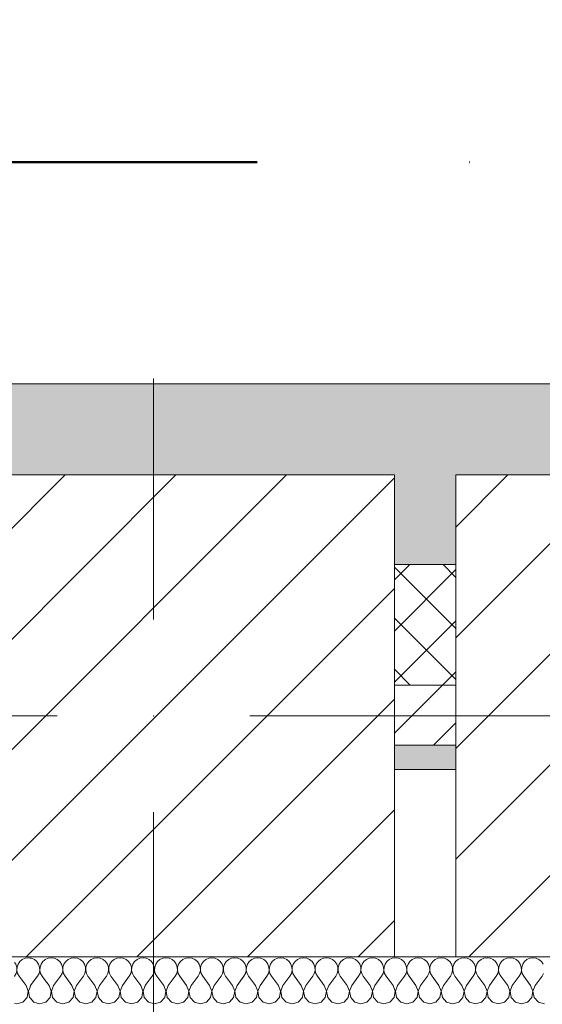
# Model space of a CAD drawing. Header units: millimetres. Extents: x -30280 to 19093, y -19247 to 4746.
# Tile 135 of 164: x -12960 to -12526, y -12534 to -11716. Entities that reach past the tile are written whole.
import ezdxf

# ---------------------------------------------------------------- set-up
doc = ezdxf.new("R2010")
doc.units = ezdxf.units.MM
doc.header["$MEASUREMENT"] = 0
doc.linetypes.add('Punto & Rayas', pattern=[670.277762, 317.5, -176.388889, 0, -176.388874])
doc.linetypes.add('Wipeout_Contour', pattern=[1000, 0, -1000])
for name, color, linetype, lineweight, true_color in [('01_2D_Ambit_Pluma_Nº__242', 7, 'Continuous', 50, 0xfb0013), ('12_FAÇ_Façana_Pluma_Nº__102', 7, 'Continuous', 5, 0xcccccc), ('12_FAÇ_Façana_Pluma_Nº__174', 7, 'Continuous', 13, 0xe4ad2c), ('12_FAÇ_Façana_Pluma_Nº__176', 7, 'Continuous', 15, 0x93a0c6), ('Nuevo_08_E_Envans secs_Pluma_Nº__102', 7, 'Continuous', 5, 0xcccccc)]:
    doc.layers.add(name, color=color, linetype=linetype, lineweight=lineweight, true_color=true_color)
for name, color, linetype in [('10_ESTR_Pilars', 7, 'Continuous'), ('12_FAÇ_Façana', 7, 'Continuous'), ('Nuevo_08_E_Envans secs', 7, 'Continuous')]:
    doc.layers.add(name, color=color, linetype=linetype)
for name, color, linetype, lineweight in [('10_ESTR_Pilars_Pluma_Nº__20', 1, 'Continuous', 5), ('10_ESTR_Pilars_Pluma_Nº__28', 7, 'Continuous', 20), ('10_ESTR_Pilars_Pluma_Nº__42', 8, 'Continuous', 25), ('12_FAÇ_Façana_Pluma_Nº__2', 8, 'Continuous', 5), ('12_FAÇ_Façana_Pluma_Nº__7', 7, 'Continuous', 5), ('Nuevo_08_E_Envans secs_Pluma_Nº__1', 7, 'Continuous', 5)]:
    doc.layers.add(name, color=color, linetype=linetype, lineweight=lineweight)
pattern_1 = [(45, (0, 0), (-45.96194, 45.96194), [])]

# ---------------------------------------------------------------- blocks, each defined once
blk = doc.blocks.new('Muro_24_1', base_point=(-12161.11, -12338.98))
at = {"layer": '12_FAÇ_Façana_Pluma_Nº__102', "linetype": 'Continuous', "lineweight": 0, "true_color": 0xe5e5e5}
blk.add_hatch(color=254, dxfattribs=at).paths.add_polyline_path([(-12161.11, -12018.98), (-13091.11, -12018.98), (-13091.11, -12168.98), (-13048.37, -12168.98), (-13048.37, -12094.56), (-12648.37, -12094.56), (-12648.37, -12168.98), (-12597.42, -12168.98), (-12597.42, -12094.56), (-12197.42, -12094.56), (-12197.42, -12168.98), (-12161.11, -12168.98)])
at = {"layer": '12_FAÇ_Façana_Pluma_Nº__174', "linetype": 'Continuous', "lineweight": 13, "true_color": 0xe4ad2c}
h = blk.add_hatch(dxfattribs=at)
h.set_pattern_fill('SATE_Aislamiento_0001', color=42, style=0, pattern_type=2)
h.set_pattern_definition([(45, (0, 0), (-21.213203, 21.213203), []), (135, (0, 0), (21.213203, 21.213203), [])])
h.paths.add_polyline_path([(-12648.37, -12268.98), (-12597.42, -12268.98), (-12597.42, -12168.98), (-12648.37, -12168.98)])
at = {"layer": '12_FAÇ_Façana_Pluma_Nº__176', "linetype": 'Continuous', "lineweight": 0, "true_color": 0x495063}
blk.add_hatch(color=251, dxfattribs=at).paths.add_polyline_path([(-12597.42, -12318.98), (-12648.37, -12318.98), (-12648.37, -12338.98), (-12597.42, -12338.98)])
at = {"layer": '12_FAÇ_Façana_Pluma_Nº__2', "linetype": 'Continuous', "lineweight": 5}
h = blk.add_hatch(dxfattribs=at)
h.set_pattern_fill('Ceramic_0001', color=8, style=0, pattern_type=2)
h.set_pattern_definition([(45, (0, 0), (-21.213203, 21.213203), [])])
h.paths.add_polyline_path([(-12597.42, -12268.98), (-12648.37, -12268.98), (-12648.37, -12318.98), (-12597.42, -12318.98)])
at = {"layer": '12_FAÇ_Façana_Pluma_Nº__7', "color": 7, "linetype": 'Continuous', "lineweight": 5}
for p, q in [((-12648.37, -12168.98), (-12597.42, -12168.98)), ((-12648.37, -12268.98), (-12597.42, -12268.98)), ((-12648.37, -12318.98), (-12597.42, -12318.98))]:
    blk.add_line(p, q, dxfattribs=at)
at = {"layer": '12_FAÇ_Façana_Pluma_Nº__7', "color": 7, "linetype": 'Continuous', "lineweight": 5, "flags": 128}
for points in [[(-12161.11, -12018.98), (-13091.11, -12018.98)], [(-12648.37, -12338.98), (-12597.42, -12338.98)]]:
    blk.add_lwpolyline(points, dxfattribs=at)
blk = doc.blocks.new('*X427')
at = {"layer": 'Nuevo_08_E_Envans secs_Pluma_Nº__102', "color": 254, "linetype": 'Continuous', "lineweight": 5, "true_color": 0xcccccc}
for p, q in [((-12943.86, -12500.78), (-12944.96, -12499.18)), ((-12943.02, -12503.27), (-12943.86, -12500.78)), ((-12941.85, -12500.78), (-12942.69, -12503.27)), ((-12940.36, -12498.61), (-12941.85, -12500.78)), ((-12938.96, -12497.45), (-12940.36, -12498.61)), ((-12944.76, -12510.75), (-12943.49, -12508.45)), ((-12943.49, -12508.45), (-12942.9, -12505.89)), ((-12942.9, -12505.89), (-12943.02, -12503.27)), ((-12942.69, -12503.27), (-12942.82, -12505.89)), ((-12942.82, -12505.89), (-12942.22, -12508.45)), ((-12942.22, -12508.45), (-12940.95, -12510.75)), ((-12944.98, -12511.04), (-12944.76, -12510.75)), ((-12938.98, -12513.38), (-12940.95, -12510.75)), ((-12945.01, -12533), (-12942.86, -12533.61)), ((-12942.86, -12533.61), (-12939.01, -12532.52))]:
    blk.add_line(p, q, dxfattribs=at)
blk = doc.blocks.new('*X428')
at = {"layer": 'Nuevo_08_E_Envans secs_Pluma_Nº__102', "color": 254, "linetype": 'Continuous', "lineweight": 5, "true_color": 0xcccccc}
for p, q in [((-12949.78, -12495.88), (-12950.96, -12495.71)), ((-12947.37, -12496.94), (-12949.78, -12495.88)), ((-12945.35, -12498.61), (-12947.37, -12496.94)), ((-12944.96, -12499.18), (-12945.35, -12498.61)), ((-12950.48, -12518.37), (-12944.98, -12511.04)), ((-12950.48, -12518.37), (-12950.99, -12519.72)), ((-12951.01, -12528.75), (-12947.86, -12532.19)), ((-12947.86, -12532.19), (-12945.01, -12533))]:
    blk.add_line(p, q, dxfattribs=at)
blk = doc.blocks.new('*X429')
at = {"layer": 'Nuevo_08_E_Envans secs_Pluma_Nº__102', "color": 254, "linetype": 'Continuous', "lineweight": 5, "true_color": 0xcccccc}
for p, q in [((-12962.91, -12500.78), (-12963.96, -12499.25)), ((-12962.07, -12503.27), (-12962.91, -12500.78)), ((-12960.9, -12500.78), (-12961.74, -12503.27)), ((-12959.41, -12498.61), (-12960.9, -12500.78)), ((-12957.39, -12496.94), (-12959.41, -12498.61)), ((-12954.98, -12495.88), (-12957.39, -12496.94)), ((-12952.38, -12495.51), (-12954.98, -12495.88)), ((-12950.96, -12495.71), (-12952.38, -12495.51)), ((-12963.81, -12510.75), (-12962.54, -12508.45)), ((-12962.54, -12508.45), (-12961.94, -12505.89)), ((-12961.94, -12505.89), (-12962.07, -12503.27)), ((-12961.74, -12503.27), (-12961.87, -12505.89)), ((-12961.87, -12505.89), (-12961.27, -12508.45)), ((-12961.27, -12508.45), (-12960, -12510.75)), ((-12963.98, -12510.98), (-12963.81, -12510.75)), ((-12954.29, -12518.37), (-12960, -12510.75)), ((-12952.42, -12523.23), (-12954.29, -12518.37)), ((-12953.39, -12528.34), (-12952.42, -12523.23)), ((-12950.99, -12519.72), (-12952.34, -12523.23)), ((-12952.34, -12523.23), (-12951.38, -12528.34)), ((-12964.01, -12533.01), (-12961.9, -12533.61)), ((-12961.9, -12533.61), (-12956.9, -12532.19)), ((-12956.9, -12532.19), (-12953.39, -12528.34)), ((-12951.38, -12528.34), (-12951.01, -12528.75))]:
    blk.add_line(p, q, dxfattribs=at)
blk = doc.blocks.new('*X431')
at = {"layer": 'Nuevo_08_E_Envans secs_Pluma_Nº__102', "color": 254, "linetype": 'Continuous', "lineweight": 5, "true_color": 0xcccccc}
for p, q in [((-12938.34, -12496.94), (-12938.96, -12497.45)), ((-12935.94, -12495.88), (-12938.34, -12496.94)), ((-12933.33, -12495.51), (-12935.94, -12495.88)), ((-12930.73, -12495.88), (-12933.33, -12495.51)), ((-12928.33, -12496.94), (-12930.73, -12495.88)), ((-12926.3, -12498.61), (-12928.33, -12496.94)), ((-12924.81, -12500.78), (-12926.3, -12498.61)), ((-12923.98, -12503.27), (-12924.81, -12500.78)), ((-12922.8, -12500.78), (-12923.64, -12503.27)), ((-12921.32, -12498.61), (-12922.8, -12500.78)), ((-12919.29, -12496.94), (-12921.32, -12498.61)), ((-12916.89, -12495.88), (-12919.29, -12496.94)), ((-12914.29, -12495.51), (-12916.89, -12495.88)), ((-12911.68, -12495.88), (-12914.29, -12495.51)), ((-12909.28, -12496.94), (-12911.68, -12495.88)), ((-12907.26, -12498.61), (-12909.28, -12496.94)), ((-12905.77, -12500.78), (-12907.26, -12498.61)), ((-12904.93, -12503.27), (-12905.77, -12500.78)), ((-12903.76, -12500.78), (-12904.6, -12503.27)), ((-12902.27, -12498.61), (-12903.76, -12500.78)), ((-12900.25, -12496.94), (-12902.27, -12498.61)), ((-12897.84, -12495.88), (-12900.25, -12496.94)), ((-12895.24, -12495.51), (-12897.84, -12495.88)), ((-12892.64, -12495.88), (-12895.24, -12495.51)), ((-12890.23, -12496.94), (-12892.64, -12495.88)), ((-12888.21, -12498.61), (-12890.23, -12496.94)), ((-12886.72, -12500.78), (-12888.21, -12498.61)), ((-12885.88, -12503.27), (-12886.72, -12500.78)), ((-12884.71, -12500.78), (-12885.55, -12503.27)), ((-12883.22, -12498.61), (-12884.71, -12500.78)), ((-12881.2, -12496.94), (-12883.22, -12498.61)), ((-12878.79, -12495.88), (-12881.2, -12496.94)), ((-12876.19, -12495.51), (-12878.79, -12495.88)), ((-12873.59, -12495.88), (-12876.19, -12495.51)), ((-12871.18, -12496.94), (-12873.59, -12495.88)), ((-12869.16, -12498.61), (-12871.18, -12496.94)), ((-12867.67, -12500.78), (-12869.16, -12498.61)), ((-12866.83, -12503.27), (-12867.67, -12500.78)), ((-12865.66, -12500.78), (-12866.5, -12503.27)), ((-12864.17, -12498.61), (-12865.66, -12500.78)), ((-12862.15, -12496.94), (-12864.17, -12498.61)), ((-12859.75, -12495.88), (-12862.15, -12496.94)), ((-12857.14, -12495.51), (-12859.75, -12495.88)), ((-12854.54, -12495.88), (-12857.14, -12495.51)), ((-12852.14, -12496.94), (-12854.54, -12495.88)), ((-12850.11, -12498.61), (-12852.14, -12496.94)), ((-12848.62, -12500.78), (-12850.11, -12498.61)), ((-12847.78, -12503.27), (-12848.62, -12500.78)), ((-12846.61, -12500.78), (-12847.45, -12503.27)), ((-12845.13, -12498.61), (-12846.61, -12500.78)), ((-12843.1, -12496.94), (-12845.13, -12498.61)), ((-12840.7, -12495.88), (-12843.1, -12496.94)), ((-12838.1, -12495.51), (-12840.7, -12495.88)), ((-12835.49, -12495.88), (-12838.1, -12495.51)), ((-12833.09, -12496.94), (-12835.49, -12495.88)), ((-12831.06, -12498.61), (-12833.09, -12496.94)), ((-12829.58, -12500.78), (-12831.06, -12498.61)), ((-12828.74, -12503.27), (-12829.58, -12500.78)), ((-12827.57, -12500.78), (-12828.41, -12503.27)), ((-12826.08, -12498.61), (-12827.57, -12500.78)), ((-12824.05, -12496.94), (-12826.08, -12498.61)), ((-12821.65, -12495.88), (-12824.05, -12496.94)), ((-12819.05, -12495.51), (-12821.65, -12495.88)), ((-12816.45, -12495.88), (-12819.05, -12495.51)), ((-12814.04, -12496.94), (-12816.45, -12495.88)), ((-12812.02, -12498.61), (-12814.04, -12496.94)), ((-12810.53, -12500.78), (-12812.02, -12498.61)), ((-12809.69, -12503.27), (-12810.53, -12500.78)), ((-12808.52, -12500.78), (-12809.36, -12503.27)), ((-12807.03, -12498.61), (-12808.52, -12500.78)), ((-12805.01, -12496.94), (-12807.03, -12498.61)), ((-12802.6, -12495.88), (-12805.01, -12496.94)), ((-12800, -12495.51), (-12802.6, -12495.88)), ((-12797.4, -12495.88), (-12800, -12495.51)), ((-12794.99, -12496.94), (-12797.4, -12495.88)), ((-12792.97, -12498.61), (-12794.99, -12496.94)), ((-12791.48, -12500.78), (-12792.97, -12498.61)), ((-12790.64, -12503.27), (-12791.48, -12500.78)), ((-12789.47, -12500.78), (-12790.31, -12503.27)), ((-12787.98, -12498.61), (-12789.47, -12500.78)), ((-12785.96, -12496.94), (-12787.98, -12498.61)), ((-12783.55, -12495.88), (-12785.96, -12496.94)), ((-12780.95, -12495.51), (-12783.55, -12495.88)), ((-12778.35, -12495.88), (-12780.95, -12495.51)), ((-12775.95, -12496.94), (-12778.35, -12495.88)), ((-12773.92, -12498.61), (-12775.95, -12496.94)), ((-12772.43, -12500.78), (-12773.92, -12498.61)), ((-12771.59, -12503.27), (-12772.43, -12500.78)), ((-12770.42, -12500.78), (-12771.26, -12503.27)), ((-12768.94, -12498.61), (-12770.42, -12500.78)), ((-12766.91, -12496.94), (-12768.94, -12498.61)), ((-12764.51, -12495.88), (-12766.91, -12496.94)), ((-12761.9, -12495.51), (-12764.51, -12495.88)), ((-12759.3, -12495.88), (-12761.9, -12495.51)), ((-12756.9, -12496.94), (-12759.3, -12495.88)), ((-12754.87, -12498.61), (-12756.9, -12496.94)), ((-12753.39, -12500.78), (-12754.87, -12498.61)), ((-12752.55, -12503.27), (-12753.39, -12500.78)), ((-12751.38, -12500.78), (-12752.22, -12503.27)), ((-12749.89, -12498.61), (-12751.38, -12500.78)), ((-12747.86, -12496.94), (-12749.89, -12498.61)), ((-12745.46, -12495.88), (-12747.86, -12496.94)), ((-12742.86, -12495.51), (-12745.46, -12495.88)), ((-12740.25, -12495.88), (-12742.86, -12495.51)), ((-12737.85, -12496.94), (-12740.25, -12495.88)), ((-12735.83, -12498.61), (-12737.85, -12496.94)), ((-12734.34, -12500.78), (-12735.83, -12498.61)), ((-12733.5, -12503.27), (-12734.34, -12500.78)), ((-12732.33, -12500.78), (-12733.17, -12503.27)), ((-12730.84, -12498.61), (-12732.33, -12500.78)), ((-12728.82, -12496.94), (-12730.84, -12498.61)), ((-12726.41, -12495.88), (-12728.82, -12496.94)), ((-12723.81, -12495.51), (-12726.41, -12495.88)), ((-12721.21, -12495.88), (-12723.81, -12495.51)), ((-12718.8, -12496.94), (-12721.21, -12495.88)), ((-12716.78, -12498.61), (-12718.8, -12496.94)), ((-12715.29, -12500.78), (-12716.78, -12498.61)), ((-12714.45, -12503.27), (-12715.29, -12500.78)), ((-12713.28, -12500.78), (-12714.12, -12503.27)), ((-12711.79, -12498.61), (-12713.28, -12500.78)), ((-12709.77, -12496.94), (-12711.79, -12498.61)), ((-12707.36, -12495.88), (-12709.77, -12496.94)), ((-12704.76, -12495.51), (-12707.36, -12495.88)), ((-12702.16, -12495.88), (-12704.76, -12495.51)), ((-12699.75, -12496.94), (-12702.16, -12495.88)), ((-12697.73, -12498.61), (-12699.75, -12496.94)), ((-12696.24, -12500.78), (-12697.73, -12498.61)), ((-12695.4, -12503.27), (-12696.24, -12500.78)), ((-12694.23, -12500.78), (-12695.07, -12503.27)), ((-12692.74, -12498.61), (-12694.23, -12500.78)), ((-12690.72, -12496.94), (-12692.74, -12498.61)), ((-12688.32, -12495.88), (-12690.72, -12496.94)), ((-12685.71, -12495.51), (-12688.32, -12495.88)), ((-12683.11, -12495.88), (-12685.71, -12495.51)), ((-12680.71, -12496.94), (-12683.11, -12495.88)), ((-12678.68, -12498.61), (-12680.71, -12496.94)), ((-12677.2, -12500.78), (-12678.68, -12498.61)), ((-12676.36, -12503.27), (-12677.2, -12500.78)), ((-12675.19, -12500.78), (-12676.02, -12503.27)), ((-12673.7, -12498.61), (-12675.19, -12500.78)), ((-12671.67, -12496.94), (-12673.7, -12498.61)), ((-12669.27, -12495.88), (-12671.67, -12496.94)), ((-12666.67, -12495.51), (-12669.27, -12495.88)), ((-12664.06, -12495.88), (-12666.67, -12495.51)), ((-12661.66, -12496.94), (-12664.06, -12495.88)), ((-12659.64, -12498.61), (-12661.66, -12496.94)), ((-12658.15, -12500.78), (-12659.64, -12498.61)), ((-12657.31, -12503.27), (-12658.15, -12500.78)), ((-12656.14, -12500.78), (-12656.98, -12503.27)), ((-12654.65, -12498.61), (-12656.14, -12500.78)), ((-12652.63, -12496.94), (-12654.65, -12498.61)), ((-12650.22, -12495.88), (-12652.63, -12496.94)), ((-12647.62, -12495.51), (-12650.22, -12495.88)), ((-12645.02, -12495.88), (-12647.62, -12495.51)), ((-12642.61, -12496.94), (-12645.02, -12495.88)), ((-12640.59, -12498.61), (-12642.61, -12496.94)), ((-12639.1, -12500.78), (-12640.59, -12498.61)), ((-12638.26, -12503.27), (-12639.1, -12500.78)), ((-12637.09, -12500.78), (-12637.93, -12503.27)), ((-12635.6, -12498.61), (-12637.09, -12500.78)), ((-12633.58, -12496.94), (-12635.6, -12498.61)), ((-12631.17, -12495.88), (-12633.58, -12496.94)), ((-12628.57, -12495.51), (-12631.17, -12495.88)), ((-12625.97, -12495.88), (-12628.57, -12495.51)), ((-12623.56, -12496.94), (-12625.97, -12495.88)), ((-12621.54, -12498.61), (-12623.56, -12496.94)), ((-12620.05, -12500.78), (-12621.54, -12498.61)), ((-12619.21, -12503.27), (-12620.05, -12500.78)), ((-12618.04, -12500.78), (-12618.88, -12503.27)), ((-12616.55, -12498.61), (-12618.04, -12500.78)), ((-12614.53, -12496.94), (-12616.55, -12498.61)), ((-12612.13, -12495.88), (-12614.53, -12496.94)), ((-12609.52, -12495.51), (-12612.13, -12495.88)), ((-12606.92, -12495.88), (-12609.52, -12495.51)), ((-12604.52, -12496.94), (-12606.92, -12495.88)), ((-12602.49, -12498.61), (-12604.52, -12496.94)), ((-12601.01, -12500.78), (-12602.49, -12498.61)), ((-12600.17, -12503.27), (-12601.01, -12500.78)), ((-12598.99, -12500.78), (-12599.83, -12503.27)), ((-12597.51, -12498.61), (-12598.99, -12500.78)), ((-12595.48, -12496.94), (-12597.51, -12498.61)), ((-12593.08, -12495.88), (-12595.48, -12496.94)), ((-12590.48, -12495.51), (-12593.08, -12495.88)), ((-12587.87, -12495.88), (-12590.48, -12495.51)), ((-12585.47, -12496.94), (-12587.87, -12495.88)), ((-12583.45, -12498.61), (-12585.47, -12496.94)), ((-12581.96, -12500.78), (-12583.45, -12498.61)), ((-12581.12, -12503.27), (-12581.96, -12500.78)), ((-12579.95, -12500.78), (-12580.79, -12503.27)), ((-12578.46, -12498.61), (-12579.95, -12500.78)), ((-12576.44, -12496.94), (-12578.46, -12498.61)), ((-12574.03, -12495.88), (-12576.44, -12496.94)), ((-12571.43, -12495.51), (-12574.03, -12495.88)), ((-12568.83, -12495.88), (-12571.43, -12495.51)), ((-12566.42, -12496.94), (-12568.83, -12495.88)), ((-12564.4, -12498.61), (-12566.42, -12496.94)), ((-12562.91, -12500.78), (-12564.4, -12498.61)), ((-12562.07, -12503.27), (-12562.91, -12500.78)), ((-12560.9, -12500.78), (-12561.74, -12503.27)), ((-12559.41, -12498.61), (-12560.9, -12500.78)), ((-12557.39, -12496.94), (-12559.41, -12498.61)), ((-12554.98, -12495.88), (-12557.39, -12496.94)), ((-12552.38, -12495.51), (-12554.98, -12495.88)), ((-12549.78, -12495.88), (-12552.38, -12495.51)), ((-12547.37, -12496.94), (-12549.78, -12495.88)), ((-12545.35, -12498.61), (-12547.37, -12496.94)), ((-12543.86, -12500.78), (-12545.35, -12498.61)), ((-12543.02, -12503.27), (-12543.86, -12500.78)), ((-12541.85, -12500.78), (-12542.69, -12503.27)), ((-12540.36, -12498.61), (-12541.85, -12500.78)), ((-12538.34, -12496.94), (-12540.36, -12498.61)), ((-12535.94, -12495.88), (-12538.34, -12496.94)), ((-12533.33, -12495.51), (-12535.94, -12495.88)), ((-12530.73, -12495.88), (-12533.33, -12495.51)), ((-12528.33, -12496.94), (-12530.73, -12495.88)), ((-12526.3, -12498.61), (-12528.33, -12496.94)), ((-12524.81, -12500.78), (-12526.3, -12498.61)), ((-12925.71, -12510.75), (-12924.44, -12508.45)), ((-12924.44, -12508.45), (-12923.85, -12505.89)), ((-12923.85, -12505.89), (-12923.98, -12503.27)), ((-12923.64, -12503.27), (-12923.77, -12505.89)), ((-12923.77, -12505.89), (-12923.18, -12508.45)), ((-12923.18, -12508.45), (-12921.9, -12510.75)), ((-12906.67, -12510.75), (-12905.4, -12508.45)), ((-12905.4, -12508.45), (-12904.8, -12505.89)), ((-12904.8, -12505.89), (-12904.93, -12503.27)), ((-12904.6, -12503.27), (-12904.72, -12505.89)), ((-12904.72, -12505.89), (-12904.13, -12508.45)), ((-12904.13, -12508.45), (-12902.86, -12510.75)), ((-12887.62, -12510.75), (-12886.35, -12508.45)), ((-12886.35, -12508.45), (-12885.75, -12505.89)), ((-12885.75, -12505.89), (-12885.88, -12503.27)), ((-12885.55, -12503.27), (-12885.68, -12505.89)), ((-12885.68, -12505.89), (-12885.08, -12508.45)), ((-12885.08, -12508.45), (-12883.81, -12510.75)), ((-12868.57, -12510.75), (-12867.3, -12508.45)), ((-12867.3, -12508.45), (-12866.71, -12505.89)), ((-12866.71, -12505.89), (-12866.83, -12503.27)), ((-12866.5, -12503.27), (-12866.63, -12505.89)), ((-12866.63, -12505.89), (-12866.03, -12508.45)), ((-12866.03, -12508.45), (-12864.76, -12510.75)), ((-12849.52, -12510.75), (-12848.25, -12508.45)), ((-12848.25, -12508.45), (-12847.66, -12505.89)), ((-12847.66, -12505.89), (-12847.78, -12503.27)), ((-12847.45, -12503.27), (-12847.58, -12505.89)), ((-12847.58, -12505.89), (-12846.99, -12508.45)), ((-12846.99, -12508.45), (-12845.71, -12510.75)), ((-12830.48, -12510.75), (-12829.2, -12508.45)), ((-12829.2, -12508.45), (-12828.61, -12505.89)), ((-12828.61, -12505.89), (-12828.74, -12503.27)), ((-12828.41, -12503.27), (-12828.53, -12505.89)), ((-12828.53, -12505.89), (-12827.94, -12508.45)), ((-12827.94, -12508.45), (-12826.67, -12510.75)), ((-12811.43, -12510.75), (-12810.16, -12508.45)), ((-12810.16, -12508.45), (-12809.56, -12505.89)), ((-12809.56, -12505.89), (-12809.69, -12503.27)), ((-12809.36, -12503.27), (-12809.49, -12505.89)), ((-12809.49, -12505.89), (-12808.89, -12508.45)), ((-12808.89, -12508.45), (-12807.62, -12510.75)), ((-12792.38, -12510.75), (-12791.11, -12508.45)), ((-12791.11, -12508.45), (-12790.51, -12505.89)), ((-12790.51, -12505.89), (-12790.64, -12503.27)), ((-12790.31, -12503.27), (-12790.44, -12505.89)), ((-12790.44, -12505.89), (-12789.84, -12508.45)), ((-12789.84, -12508.45), (-12788.57, -12510.75)), ((-12773.33, -12510.75), (-12772.06, -12508.45)), ((-12772.06, -12508.45), (-12771.47, -12505.89)), ((-12771.47, -12505.89), (-12771.59, -12503.27)), ((-12771.26, -12503.27), (-12771.39, -12505.89)), ((-12771.39, -12505.89), (-12770.8, -12508.45)), ((-12770.8, -12508.45), (-12769.52, -12510.75)), ((-12754.29, -12510.75), (-12753.01, -12508.45)), ((-12753.01, -12508.45), (-12752.42, -12505.89)), ((-12752.42, -12505.89), (-12752.55, -12503.27)), ((-12752.22, -12503.27), (-12752.34, -12505.89)), ((-12752.34, -12505.89), (-12751.75, -12508.45)), ((-12751.75, -12508.45), (-12750.48, -12510.75)), ((-12735.24, -12510.75), (-12733.97, -12508.45)), ((-12733.97, -12508.45), (-12733.37, -12505.89)), ((-12733.37, -12505.89), (-12733.5, -12503.27)), ((-12733.17, -12503.27), (-12733.29, -12505.89)), ((-12733.29, -12505.89), (-12732.7, -12508.45)), ((-12732.7, -12508.45), (-12731.43, -12510.75)), ((-12716.19, -12510.75), (-12714.92, -12508.45)), ((-12714.92, -12508.45), (-12714.32, -12505.89)), ((-12714.32, -12505.89), (-12714.45, -12503.27)), ((-12714.12, -12503.27), (-12714.25, -12505.89)), ((-12714.25, -12505.89), (-12713.65, -12508.45)), ((-12713.65, -12508.45), (-12712.38, -12510.75)), ((-12697.14, -12510.75), (-12695.87, -12508.45)), ((-12695.87, -12508.45), (-12695.28, -12505.89)), ((-12695.28, -12505.89), (-12695.4, -12503.27)), ((-12695.07, -12503.27), (-12695.2, -12505.89)), ((-12695.2, -12505.89), (-12694.6, -12508.45)), ((-12694.6, -12508.45), (-12693.33, -12510.75)), ((-12678.1, -12510.75), (-12676.82, -12508.45)), ((-12676.82, -12508.45), (-12676.23, -12505.89)), ((-12676.23, -12505.89), (-12676.36, -12503.27)), ((-12676.02, -12503.27), (-12676.15, -12505.89)), ((-12676.15, -12505.89), (-12675.56, -12508.45)), ((-12675.56, -12508.45), (-12674.29, -12510.75)), ((-12659.05, -12510.75), (-12657.78, -12508.45)), ((-12657.78, -12508.45), (-12657.18, -12505.89)), ((-12657.18, -12505.89), (-12657.31, -12503.27)), ((-12656.98, -12503.27), (-12657.1, -12505.89)), ((-12657.1, -12505.89), (-12656.51, -12508.45)), ((-12656.51, -12508.45), (-12655.24, -12510.75)), ((-12640, -12510.75), (-12638.73, -12508.45)), ((-12638.73, -12508.45), (-12638.13, -12505.89)), ((-12638.13, -12505.89), (-12638.26, -12503.27)), ((-12637.93, -12503.27), (-12638.06, -12505.89)), ((-12638.06, -12505.89), (-12637.46, -12508.45)), ((-12637.46, -12508.45), (-12636.19, -12510.75)), ((-12620.95, -12510.75), (-12619.68, -12508.45)), ((-12619.68, -12508.45), (-12619.09, -12505.89)), ((-12619.09, -12505.89), (-12619.21, -12503.27)), ((-12618.88, -12503.27), (-12619.01, -12505.89)), ((-12619.01, -12505.89), (-12618.41, -12508.45)), ((-12618.41, -12508.45), (-12617.14, -12510.75)), ((-12601.9, -12510.75), (-12600.63, -12508.45)), ((-12600.63, -12508.45), (-12600.04, -12505.89)), ((-12600.04, -12505.89), (-12600.17, -12503.27)), ((-12599.83, -12503.27), (-12599.96, -12505.89)), ((-12599.96, -12505.89), (-12599.37, -12508.45)), ((-12599.37, -12508.45), (-12598.1, -12510.75)), ((-12582.86, -12510.75), (-12581.59, -12508.45)), ((-12581.59, -12508.45), (-12580.99, -12505.89)), ((-12580.99, -12505.89), (-12581.12, -12503.27)), ((-12580.79, -12503.27), (-12580.91, -12505.89)), ((-12580.91, -12505.89), (-12580.32, -12508.45)), ((-12580.32, -12508.45), (-12579.05, -12510.75)), ((-12563.81, -12510.75), (-12562.54, -12508.45)), ((-12562.54, -12508.45), (-12561.94, -12505.89)), ((-12561.94, -12505.89), (-12562.07, -12503.27)), ((-12561.74, -12503.27), (-12561.87, -12505.89)), ((-12561.87, -12505.89), (-12561.27, -12508.45)), ((-12561.27, -12508.45), (-12560, -12510.75)), ((-12544.76, -12510.75), (-12543.49, -12508.45)), ((-12543.49, -12508.45), (-12542.9, -12505.89)), ((-12542.9, -12505.89), (-12543.02, -12503.27)), ((-12542.69, -12503.27), (-12542.82, -12505.89)), ((-12542.82, -12505.89), (-12542.22, -12508.45)), ((-12542.22, -12508.45), (-12540.95, -12510.75)), ((-12525.71, -12510.75), (-12524.44, -12508.45)), ((-12935.24, -12518.37), (-12938.98, -12513.38)), ((-12931.43, -12518.37), (-12925.71, -12510.75)), ((-12916.19, -12518.37), (-12921.9, -12510.75)), ((-12912.38, -12518.37), (-12906.67, -12510.75)), ((-12897.14, -12518.37), (-12902.86, -12510.75)), ((-12893.33, -12518.37), (-12887.62, -12510.75)), ((-12878.1, -12518.37), (-12883.81, -12510.75)), ((-12874.29, -12518.37), (-12868.57, -12510.75)), ((-12859.05, -12518.37), (-12864.76, -12510.75)), ((-12855.24, -12518.37), (-12849.52, -12510.75)), ((-12840, -12518.37), (-12845.71, -12510.75)), ((-12836.19, -12518.37), (-12830.48, -12510.75)), ((-12820.95, -12518.37), (-12826.67, -12510.75)), ((-12817.14, -12518.37), (-12811.43, -12510.75)), ((-12801.9, -12518.37), (-12807.62, -12510.75)), ((-12798.1, -12518.37), (-12792.38, -12510.75)), ((-12782.86, -12518.37), (-12788.57, -12510.75)), ((-12779.05, -12518.37), (-12773.33, -12510.75)), ((-12763.81, -12518.37), (-12769.52, -12510.75)), ((-12760, -12518.37), (-12754.29, -12510.75)), ((-12744.76, -12518.37), (-12750.48, -12510.75)), ((-12740.95, -12518.37), (-12735.24, -12510.75)), ((-12725.71, -12518.37), (-12731.43, -12510.75)), ((-12721.9, -12518.37), (-12716.19, -12510.75)), ((-12706.67, -12518.37), (-12712.38, -12510.75)), ((-12702.86, -12518.37), (-12697.14, -12510.75)), ((-12687.62, -12518.37), (-12693.33, -12510.75)), ((-12683.81, -12518.37), (-12678.1, -12510.75)), ((-12668.57, -12518.37), (-12674.29, -12510.75)), ((-12664.76, -12518.37), (-12659.05, -12510.75)), ((-12649.52, -12518.37), (-12655.24, -12510.75)), ((-12645.71, -12518.37), (-12640, -12510.75)), ((-12630.48, -12518.37), (-12636.19, -12510.75)), ((-12626.67, -12518.37), (-12620.95, -12510.75)), ((-12611.43, -12518.37), (-12617.14, -12510.75)), ((-12607.62, -12518.37), (-12601.9, -12510.75)), ((-12592.38, -12518.37), (-12598.1, -12510.75)), ((-12588.57, -12518.37), (-12582.86, -12510.75)), ((-12573.33, -12518.37), (-12579.05, -12510.75)), ((-12569.52, -12518.37), (-12563.81, -12510.75)), ((-12554.29, -12518.37), (-12560, -12510.75)), ((-12550.48, -12518.37), (-12544.76, -12510.75)), ((-12535.24, -12518.37), (-12540.95, -12510.75)), ((-12531.43, -12518.37), (-12525.71, -12510.75)), ((-12933.37, -12523.23), (-12935.24, -12518.37)), ((-12934.34, -12528.34), (-12933.37, -12523.23)), ((-12931.43, -12518.37), (-12933.29, -12523.23)), ((-12933.29, -12523.23), (-12932.33, -12528.34)), ((-12914.32, -12523.23), (-12916.19, -12518.37)), ((-12915.29, -12528.34), (-12914.32, -12523.23)), ((-12912.38, -12518.37), (-12914.25, -12523.23)), ((-12914.25, -12523.23), (-12913.28, -12528.34)), ((-12895.28, -12523.23), (-12897.14, -12518.37)), ((-12896.24, -12528.34), (-12895.28, -12523.23)), ((-12893.33, -12518.37), (-12895.2, -12523.23)), ((-12895.2, -12523.23), (-12894.23, -12528.34)), ((-12876.23, -12523.23), (-12878.1, -12518.37)), ((-12877.2, -12528.34), (-12876.23, -12523.23)), ((-12874.29, -12518.37), (-12876.15, -12523.23)), ((-12876.15, -12523.23), (-12875.19, -12528.34)), ((-12857.18, -12523.23), (-12859.05, -12518.37)), ((-12858.15, -12528.34), (-12857.18, -12523.23)), ((-12855.24, -12518.37), (-12857.1, -12523.23)), ((-12857.1, -12523.23), (-12856.14, -12528.34)), ((-12838.13, -12523.23), (-12840, -12518.37)), ((-12839.1, -12528.34), (-12838.13, -12523.23)), ((-12836.19, -12518.37), (-12838.06, -12523.23)), ((-12838.06, -12523.23), (-12837.09, -12528.34)), ((-12819.09, -12523.23), (-12820.95, -12518.37)), ((-12820.05, -12528.34), (-12819.09, -12523.23)), ((-12817.14, -12518.37), (-12819.01, -12523.23)), ((-12819.01, -12523.23), (-12818.04, -12528.34)), ((-12800.04, -12523.23), (-12801.9, -12518.37)), ((-12801.01, -12528.34), (-12800.04, -12523.23)), ((-12798.1, -12518.37), (-12799.96, -12523.23)), ((-12799.96, -12523.23), (-12798.99, -12528.34)), ((-12780.99, -12523.23), (-12782.86, -12518.37)), ((-12781.96, -12528.34), (-12780.99, -12523.23)), ((-12779.05, -12518.37), (-12780.91, -12523.23)), ((-12780.91, -12523.23), (-12779.95, -12528.34)), ((-12761.94, -12523.23), (-12763.81, -12518.37)), ((-12762.91, -12528.34), (-12761.94, -12523.23)), ((-12760, -12518.37), (-12761.87, -12523.23)), ((-12761.87, -12523.23), (-12760.9, -12528.34)), ((-12742.9, -12523.23), (-12744.76, -12518.37)), ((-12743.86, -12528.34), (-12742.9, -12523.23)), ((-12740.95, -12518.37), (-12742.82, -12523.23)), ((-12742.82, -12523.23), (-12741.85, -12528.34)), ((-12723.85, -12523.23), (-12725.71, -12518.37)), ((-12724.81, -12528.34), (-12723.85, -12523.23)), ((-12721.9, -12518.37), (-12723.77, -12523.23)), ((-12723.77, -12523.23), (-12722.8, -12528.34)), ((-12704.8, -12523.23), (-12706.67, -12518.37)), ((-12705.77, -12528.34), (-12704.8, -12523.23)), ((-12702.86, -12518.37), (-12704.72, -12523.23)), ((-12704.72, -12523.23), (-12703.76, -12528.34)), ((-12685.75, -12523.23), (-12687.62, -12518.37)), ((-12686.72, -12528.34), (-12685.75, -12523.23)), ((-12683.81, -12518.37), (-12685.68, -12523.23)), ((-12685.68, -12523.23), (-12684.71, -12528.34)), ((-12666.71, -12523.23), (-12668.57, -12518.37)), ((-12667.67, -12528.34), (-12666.71, -12523.23)), ((-12664.76, -12518.37), (-12666.63, -12523.23)), ((-12666.63, -12523.23), (-12665.66, -12528.34)), ((-12647.66, -12523.23), (-12649.52, -12518.37)), ((-12648.62, -12528.34), (-12647.66, -12523.23)), ((-12645.71, -12518.37), (-12647.58, -12523.23)), ((-12647.58, -12523.23), (-12646.61, -12528.34)), ((-12628.61, -12523.23), (-12630.48, -12518.37)), ((-12629.58, -12528.34), (-12628.61, -12523.23)), ((-12626.67, -12518.37), (-12628.53, -12523.23)), ((-12628.53, -12523.23), (-12627.57, -12528.34)), ((-12609.56, -12523.23), (-12611.43, -12518.37)), ((-12610.53, -12528.34), (-12609.56, -12523.23)), ((-12607.62, -12518.37), (-12609.49, -12523.23)), ((-12609.49, -12523.23), (-12608.52, -12528.34)), ((-12590.51, -12523.23), (-12592.38, -12518.37)), ((-12591.48, -12528.34), (-12590.51, -12523.23)), ((-12588.57, -12518.37), (-12590.44, -12523.23)), ((-12590.44, -12523.23), (-12589.47, -12528.34)), ((-12571.47, -12523.23), (-12573.33, -12518.37)), ((-12572.43, -12528.34), (-12571.47, -12523.23)), ((-12569.52, -12518.37), (-12571.39, -12523.23)), ((-12571.39, -12523.23), (-12570.42, -12528.34)), ((-12552.42, -12523.23), (-12554.29, -12518.37)), ((-12553.39, -12528.34), (-12552.42, -12523.23)), ((-12550.48, -12518.37), (-12552.34, -12523.23)), ((-12552.34, -12523.23), (-12551.38, -12528.34)), ((-12533.37, -12523.23), (-12535.24, -12518.37)), ((-12534.34, -12528.34), (-12533.37, -12523.23)), ((-12531.43, -12518.37), (-12533.29, -12523.23)), ((-12533.29, -12523.23), (-12532.33, -12528.34)), ((-12939.01, -12532.52), (-12937.85, -12532.19)), ((-12937.85, -12532.19), (-12934.34, -12528.34)), ((-12932.33, -12528.34), (-12928.82, -12532.19)), ((-12928.82, -12532.19), (-12923.81, -12533.61)), ((-12923.81, -12533.61), (-12918.8, -12532.19)), ((-12918.8, -12532.19), (-12915.29, -12528.34)), ((-12913.28, -12528.34), (-12909.77, -12532.19)), ((-12909.77, -12532.19), (-12904.76, -12533.61)), ((-12904.76, -12533.61), (-12899.75, -12532.19)), ((-12899.75, -12532.19), (-12896.24, -12528.34)), ((-12894.23, -12528.34), (-12890.72, -12532.19)), ((-12890.72, -12532.19), (-12885.71, -12533.61)), ((-12885.71, -12533.61), (-12880.71, -12532.19)), ((-12880.71, -12532.19), (-12877.2, -12528.34)), ((-12875.19, -12528.34), (-12871.67, -12532.19)), ((-12871.67, -12532.19), (-12866.67, -12533.61)), ((-12866.67, -12533.61), (-12861.66, -12532.19)), ((-12861.66, -12532.19), (-12858.15, -12528.34)), ((-12856.14, -12528.34), (-12852.63, -12532.19)), ((-12852.63, -12532.19), (-12847.62, -12533.61)), ((-12847.62, -12533.61), (-12842.61, -12532.19)), ((-12842.61, -12532.19), (-12839.1, -12528.34)), ((-12837.09, -12528.34), (-12833.58, -12532.19)), ((-12833.58, -12532.19), (-12828.57, -12533.61)), ((-12828.57, -12533.61), (-12823.56, -12532.19)), ((-12823.56, -12532.19), (-12820.05, -12528.34)), ((-12818.04, -12528.34), (-12814.53, -12532.19)), ((-12814.53, -12532.19), (-12809.52, -12533.61)), ((-12809.52, -12533.61), (-12804.52, -12532.19)), ((-12804.52, -12532.19), (-12801.01, -12528.34)), ((-12798.99, -12528.34), (-12795.48, -12532.19)), ((-12795.48, -12532.19), (-12790.48, -12533.61)), ((-12790.48, -12533.61), (-12785.47, -12532.19)), ((-12785.47, -12532.19), (-12781.96, -12528.34)), ((-12779.95, -12528.34), (-12776.44, -12532.19)), ((-12776.44, -12532.19), (-12771.43, -12533.61)), ((-12771.43, -12533.61), (-12766.42, -12532.19)), ((-12766.42, -12532.19), (-12762.91, -12528.34)), ((-12760.9, -12528.34), (-12757.39, -12532.19)), ((-12757.39, -12532.19), (-12752.38, -12533.61)), ((-12752.38, -12533.61), (-12747.37, -12532.19)), ((-12747.37, -12532.19), (-12743.86, -12528.34)), ((-12741.85, -12528.34), (-12738.34, -12532.19)), ((-12738.34, -12532.19), (-12733.33, -12533.61)), ((-12733.33, -12533.61), (-12728.33, -12532.19)), ((-12728.33, -12532.19), (-12724.81, -12528.34)), ((-12722.8, -12528.34), (-12719.29, -12532.19)), ((-12719.29, -12532.19), (-12714.29, -12533.61)), ((-12714.29, -12533.61), (-12709.28, -12532.19)), ((-12709.28, -12532.19), (-12705.77, -12528.34)), ((-12703.76, -12528.34), (-12700.25, -12532.19)), ((-12700.25, -12532.19), (-12695.24, -12533.61)), ((-12695.24, -12533.61), (-12690.23, -12532.19)), ((-12690.23, -12532.19), (-12686.72, -12528.34)), ((-12684.71, -12528.34), (-12681.2, -12532.19)), ((-12681.2, -12532.19), (-12676.19, -12533.61)), ((-12676.19, -12533.61), (-12671.18, -12532.19)), ((-12671.18, -12532.19), (-12667.67, -12528.34)), ((-12665.66, -12528.34), (-12662.15, -12532.19)), ((-12662.15, -12532.19), (-12657.14, -12533.61)), ((-12657.14, -12533.61), (-12652.14, -12532.19)), ((-12652.14, -12532.19), (-12648.62, -12528.34)), ((-12646.61, -12528.34), (-12643.1, -12532.19)), ((-12643.1, -12532.19), (-12638.1, -12533.61)), ((-12638.1, -12533.61), (-12633.09, -12532.19)), ((-12633.09, -12532.19), (-12629.58, -12528.34)), ((-12627.57, -12528.34), (-12624.05, -12532.19)), ((-12624.05, -12532.19), (-12619.05, -12533.61)), ((-12619.05, -12533.61), (-12614.04, -12532.19)), ((-12614.04, -12532.19), (-12610.53, -12528.34)), ((-12608.52, -12528.34), (-12605.01, -12532.19)), ((-12605.01, -12532.19), (-12600, -12533.61)), ((-12600, -12533.61), (-12594.99, -12532.19)), ((-12594.99, -12532.19), (-12591.48, -12528.34)), ((-12589.47, -12528.34), (-12585.96, -12532.19)), ((-12585.96, -12532.19), (-12580.95, -12533.61)), ((-12580.95, -12533.61), (-12575.95, -12532.19)), ((-12575.95, -12532.19), (-12572.43, -12528.34)), ((-12570.42, -12528.34), (-12566.91, -12532.19)), ((-12566.91, -12532.19), (-12561.9, -12533.61)), ((-12561.9, -12533.61), (-12556.9, -12532.19)), ((-12556.9, -12532.19), (-12553.39, -12528.34)), ((-12551.38, -12528.34), (-12547.86, -12532.19)), ((-12547.86, -12532.19), (-12542.86, -12533.61)), ((-12542.86, -12533.61), (-12537.85, -12532.19)), ((-12537.85, -12532.19), (-12534.34, -12528.34)), ((-12532.33, -12528.34), (-12528.82, -12532.19)), ((-12528.82, -12532.19), (-12523.81, -12533.61))]:
    blk.add_line(p, q, dxfattribs=at)
blk = doc.blocks.new('Muro_110_1', base_point=(-13084.96, -12494.56))
at = {"layer": 'Nuevo_08_E_Envans secs_Pluma_Nº__1', "color": 7, "linetype": 'Continuous', "lineweight": 5, "flags": 128}
blk.add_lwpolyline([(-12597.42, -12494.56), (-12648.37, -12494.56)], dxfattribs=at)
at = {"layer": 'Nuevo_08_E_Envans secs', "color": 7, "lineweight": 20}
for name in ['*X429', '*X428', '*X427', '*X431']:
    blk.add_blockref(name, (0, 0), dxfattribs=at)
blk = doc.blocks.new('Pilar_16_1', base_point=(-12397.42, -12294.56))
at = {"color": 254, "linetype": 'Wipeout_Contour', "lineweight": 0, "ltscale": 69844.628683}
blk.add_wipeout([(-12597.42, -12494.56), (-12197.42, -12494.56), (-12197.42, -12094.56), (-12597.42, -12094.56)], dxfattribs=at).dxf.layer = '10_ESTR_Pilars'
at = {"layer": '10_ESTR_Pilars_Pluma_Nº__42', "linetype": 'Continuous', "lineweight": 25}
h = blk.add_hatch(dxfattribs=at)
h.set_pattern_fill('00_GCT_trama_45º_e1_400__05', color=8, style=0, pattern_type=2)
h.set_pattern_definition(pattern_1)
h.paths.add_polyline_path([(-12597.42, -12494.56), (-12197.42, -12494.56), (-12197.42, -12094.56), (-12597.42, -12094.56)])
at = {"layer": '10_ESTR_Pilars_Pluma_Nº__20', "color": 1, "linetype": 'Continuous', "lineweight": 5}
blk.add_line((-12477.42, -12294.56), (-12677.42, -12294.56), dxfattribs=at)
at = {"layer": '10_ESTR_Pilars_Pluma_Nº__28', "color": 7, "linetype": 'Continuous', "lineweight": 20, "flags": 128}
blk.add_lwpolyline([(-12597.42, -12494.56), (-12197.42, -12494.56), (-12197.42, -12094.56), (-12597.42, -12094.56)], close=True, dxfattribs=at)
blk = doc.blocks.new('Pilar_17_1', base_point=(-12848.37, -12294.56))
at = {"color": 254, "linetype": 'Wipeout_Contour', "lineweight": 0, "ltscale": 71136.667689}
blk.add_wipeout([(-13048.37, -12494.56), (-12648.37, -12494.56), (-12648.37, -12094.56), (-13048.37, -12094.56)], dxfattribs=at).dxf.layer = '10_ESTR_Pilars'
at = {"layer": '10_ESTR_Pilars_Pluma_Nº__42', "linetype": 'Continuous', "lineweight": 25}
h = blk.add_hatch(dxfattribs=at)
h.set_pattern_fill('00_GCT_trama_45º_e1_400__05', color=8, style=0, pattern_type=2)
h.set_pattern_definition(pattern_1)
h.paths.add_polyline_path([(-13048.37, -12494.56), (-12648.37, -12494.56), (-12648.37, -12094.56), (-13048.37, -12094.56)])
at = {"layer": '10_ESTR_Pilars_Pluma_Nº__20', "color": 1, "linetype": 'Continuous', "lineweight": 5}
for p, q in [((-12848.37, -12214.56), (-12848.37, -12014.56)), ((-12928.37, -12294.56), (-13128.37, -12294.56)), ((-12768.37, -12294.56), (-12568.37, -12294.56)), ((-12848.37, -12374.56), (-12848.37, -12574.56))]:
    blk.add_line(p, q, dxfattribs=at)
blk.add_point((-12848.37, -12294.56), dxfattribs=at)
at = {"layer": '10_ESTR_Pilars_Pluma_Nº__28', "color": 7, "linetype": 'Continuous', "lineweight": 20, "flags": 128}
blk.add_lwpolyline([(-13048.37, -12494.56), (-12648.37, -12494.56), (-12648.37, -12094.56), (-13048.37, -12094.56)], close=True, dxfattribs=at)

msp = doc.modelspace()

# ---------------------------------------------------------------- linework, layer by layer
at = {"layer": '01_2D_Ambit_Pluma_Nº__242', "color": 1, "linetype": 'Punto & Rayas', "lineweight": 50, "true_color": 0xfb0013, "flags": 128}
msp.add_lwpolyline([(-28416.58, -2249.59), (-28416.58, 4745.93), (7590.12, 4745.93), (7590.12, -1864.54), (6642.92, -1864.54), (6642.92, -11392.72), (6642.92, -17756.6), (-18985.87, -17756.6), (-18985.87, -11834.88), (-2447.9, -11834.88), (-2447.9, -2249.59)], close=True, dxfattribs=at)

# ---------------------------------------------------------------- block references
at = {"layer": '12_FAÇ_Façana', "color": 7, "lineweight": 20}
msp.add_blockref('Muro_24_1', (-12161.11, -12338.98), dxfattribs=at)

# ---------------------------------------------------------------- next in the draw order: block references
at = {"layer": 'Nuevo_08_E_Envans secs', "color": 7, "lineweight": 20}
msp.add_blockref('Muro_110_1', (-13084.96, -12494.56), dxfattribs=at)

# ---------------------------------------------------------------- next in the draw order: block references
at = {"layer": '10_ESTR_Pilars', "color": 7, "lineweight": 20}
msp.add_blockref('Pilar_16_1', (-12397.42, -12294.56), dxfattribs=at)

# ---------------------------------------------------------------- next in the draw order: block references
msp.add_blockref('Pilar_17_1', (-12848.37, -12294.56), dxfattribs=at)

doc.saveas('drawing.dxf')
